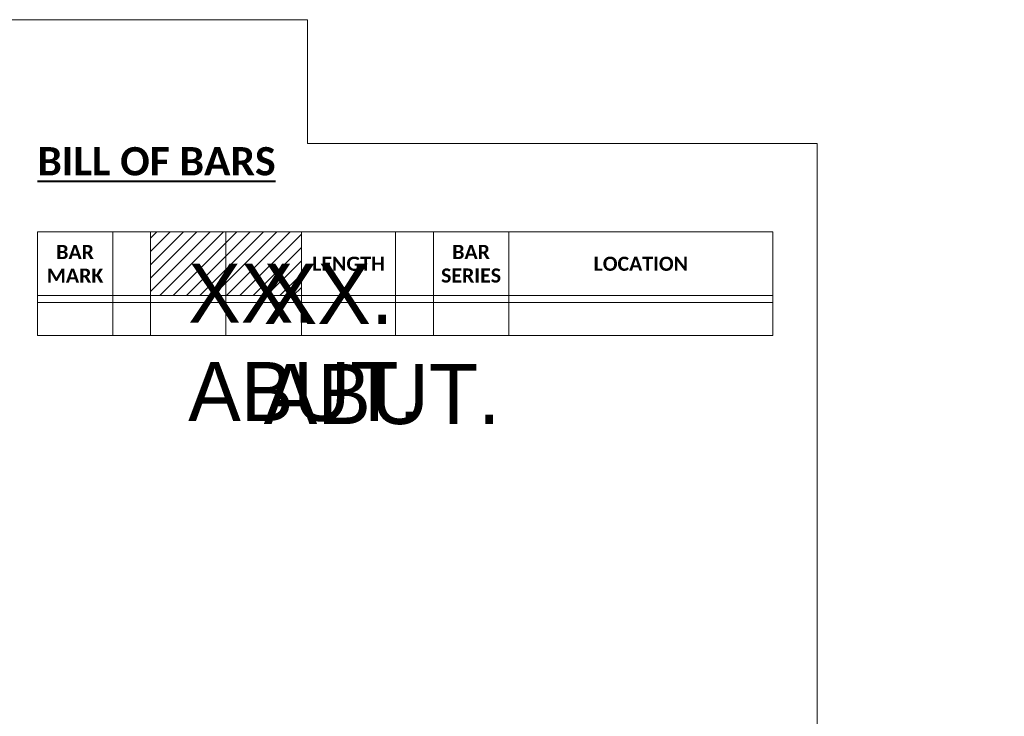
# Model space of a CAD drawing. Extents: x 625 to 2299, y 1056 to 1310.
# Tile 15 of 16: x 918 to 1023, y 1236 to 1310. Entities that reach past the tile are written whole.
import ezdxf
from ezdxf.enums import TextEntityAlignment as Align

# ---------------------------------------------------------------- set-up
doc = ezdxf.new("R2018")
doc.units = 0
doc.header["$MEASUREMENT"] = 0
for name, color, linetype, lineweight in [('B_ANNO', 7, 'Continuous', 18), ('B_ANNO_TEXT', 7, 'Continuous', 18), ('B_ANNO_TEXT_TITLE', 7, 'Continuous', 40)]:
    doc.layers.add(name, color=color, linetype=linetype, lineweight=lineweight)
doc.layers.add('B_ANNO_DESIGN_NOTES', color=1, linetype='Continuous', lineweight=18, true_color=0xff0000)
doc.layers.add('B_ANNO_NOPLOT', color=47, linetype='Continuous', lineweight=18, plot=False)
doc.styles.add('Annotative', font='calibri.ttf', dxfattribs={"height": 0.0625})
doc.styles.get("Standard").update_dxf_attribs({"font": 'calibri.ttf'})
doc.styles.add('Subtitle', font='calibrib.ttf', dxfattribs={"height": 0.0625})
doc.styles.add('Title', font='calibrib.ttf', dxfattribs={"height": 0.125})

# ---------------------------------------------------------------- blocks, each defined once
blk = doc.blocks.new('INS_SS42_BASE')
at = {"layer": 'B_ANNO_DESIGN_NOTES'}
h = blk.add_hatch(dxfattribs=at)
h.set_pattern_fill('ANSI31', color=256, scale=8)
h.set_pattern_definition([(45, (315.2807, 226.103), (-0.70711, 0.70711), [])])
h.paths.add_polyline_path([(323.28, 222.73), (323.28, 229.48), (315.28, 229.48), (315.28, 222.73)])
h.paths.add_polyline_path([(315.28, 222.73), (315.28, 229.48), (307.28, 229.48), (307.28, 222.73)])
at = {"layer": 'B_ANNO'}
for p, q in [((295.28, 229.48, 1.68), (373.28, 229.48, 1.68)), ((295.28, 229.48, 1.68), (373.28, 229.48, 1.68)), ((295.28, 221.98, 1.68), (295.28, 229.48, 1.68)), ((303.28, 221.98, 1.68), (303.28, 229.48, 1.68)), ((307.28, 221.98, 1.68), (307.28, 229.48, 1.68)), ((315.28, 221.98, 1.68), (315.28, 229.48, 1.68)), ((323.28, 221.98, 1.68), (323.28, 229.48, 1.68)), ((333.28, 221.98, 1.68), (333.28, 229.48, 1.68)), ((337.28, 221.98, 1.68), (337.28, 229.48, 1.68)), ((345.28, 221.98, 1.68), (345.28, 229.48, 1.68)), ((373.28, 229.48, 1.68), (373.28, 221.98, 1.68)), ((373.28, 221.98, 1.68), (373.28, 229.48, 1.68))]:
    blk.add_line(p, q, dxfattribs=at)
at = {"layer": 'B_ANNO', "elevation": 1.68, "flags": 128}
for points in [[(295.28, 222.73), (373.28, 222.73)], [(295.28, 222.73), (373.28, 222.73)], [(373.28, 221.98), (295.28, 221.98)], [(373.28, 221.98), (295.28, 221.98)]]:
    blk.add_lwpolyline(points, dxfattribs=at)
at = {"layer": 'B_ANNO_NOPLOT'}
for p, q in [((295.28, 218.48, 1.68), (295.28, 221.98, 1.68)), ((303.28, 218.48, 1.68), (303.28, 221.98, 1.68)), ((307.28, 218.48, 1.68), (307.28, 221.98, 1.68)), ((315.28, 218.48, 1.68), (315.28, 221.98, 1.68)), ((323.28, 218.48, 1.68), (323.28, 221.98, 1.68)), ((333.28, 218.48, 1.68), (333.28, 221.98, 1.68)), ((337.28, 218.48, 1.68), (337.28, 221.98, 1.68)), ((345.28, 218.48, 1.68), (345.28, 221.98, 1.68)), ((373.28, 221.98, 1.68), (373.28, 218.48, 1.68)), ((373.28, 218.48, 1.68), (373.28, 221.98, 1.68)), ((373.28, 218.48, 1.68), (295.28, 218.48, 1.68)), ((373.28, 218.48, 1.68), (295.28, 218.48, 1.68))]:
    blk.add_line(p, q, dxfattribs=at)
at = {"layer": 'B_ANNO_NOPLOT', "flags": 128}
blk.add_lwpolyline([(0, 0), (0, 252), (323.93, 252), (323.93, 238.86), (378, 238.86), (378, 40.5), (316.57, 40.5), (316.57, 0), (0, 0)], dxfattribs=at)
at = {"char_height": 1.5, "attachment_point": 5, "style": 'Subtitle'}
for s, width, insert in [('BAR MARK', 8.999, (299.28, 226.1, 1.68)), ('BAR SERIES', 8, (341.28, 226.1, 1.68)), ('LENGTH', 10, (328.28, 226.1, 1.68)), ('LOCATION', 54, (359.28, 226.1, 1.68))]:
    blk.add_mtext_dynamic_manual_height_columns(s, width=width, gutter_width=7.5, heights=[0], dxfattribs=dict(at, insert=insert))
at = {"lineweight": 30, "flags": 104}
for tag, p in [('SUB1', (311.28, 226.1, 1.68)), ('SUB2', (319.28, 226.1, 1.68))]:
    blk.add_attdef(tag, text='', height=1.5, dxfattribs=at).set_placement(p, align=Align.MIDDLE_CENTER)
at = {"layer": 'B_ANNO_TEXT', "lineweight": 30, "flags": 104}
for tag, p in [('SUB1', (311.28, 226.1)), ('SUB2', (319.28, 226.1))]:
    blk.add_attdef(tag, text='', height=1.5, dxfattribs=at).set_placement(p, align=Align.MIDDLE_CENTER)
at = {"layer": 'B_ANNO_TEXT', "style": 'Annotative'}
for tag, p in [('CORNER1', (97.36, 101.83)), ('CORNER2', (98.57, 3.31))]:
    blk.add_attdef(tag, text='', height=1.5, dxfattribs=at).set_placement(p, align=Align.BOTTOM_RIGHT)
at = {"layer": 'B_ANNO_TEXT_TITLE', "insert": (295.28, 238.48, 1.68), "char_height": 3, "attachment_point": 1, "style": 'Title'}
blk.add_mtext_dynamic_manual_height_columns('{\\LBILL OF BARS}', width=26.9492, gutter_width=15, heights=[0], dxfattribs=at)

msp = doc.modelspace()

# ---------------------------------------------------------------- block references
ref = msp.add_blockref('INS_SS42_BASE', (624.94, 1058.3))
lines = msp.add_mtext('XX.\\PABUT.', dxfattribs={"layer": 'B_ANNO_TEXT', "insert": (936.22, 1284.4), "char_height": 6.25, "attachment_point": 1})
ref.add_attrib('SUB1', '', (936.22, 1284.4), dxfattribs={"flags": 104}).embed_mtext(lines)
lines = msp.add_mtext('XX.\\PABUT.', dxfattribs={"layer": 'B_ANNO_TEXT', "insert": (944.22, 1284.4), "char_height": 6.375, "attachment_point": 1})
ref.add_attrib('SUB2', '', (944.22, 1284.4), dxfattribs={"flags": 104}).embed_mtext(lines)

doc.saveas('drawing.dxf')
